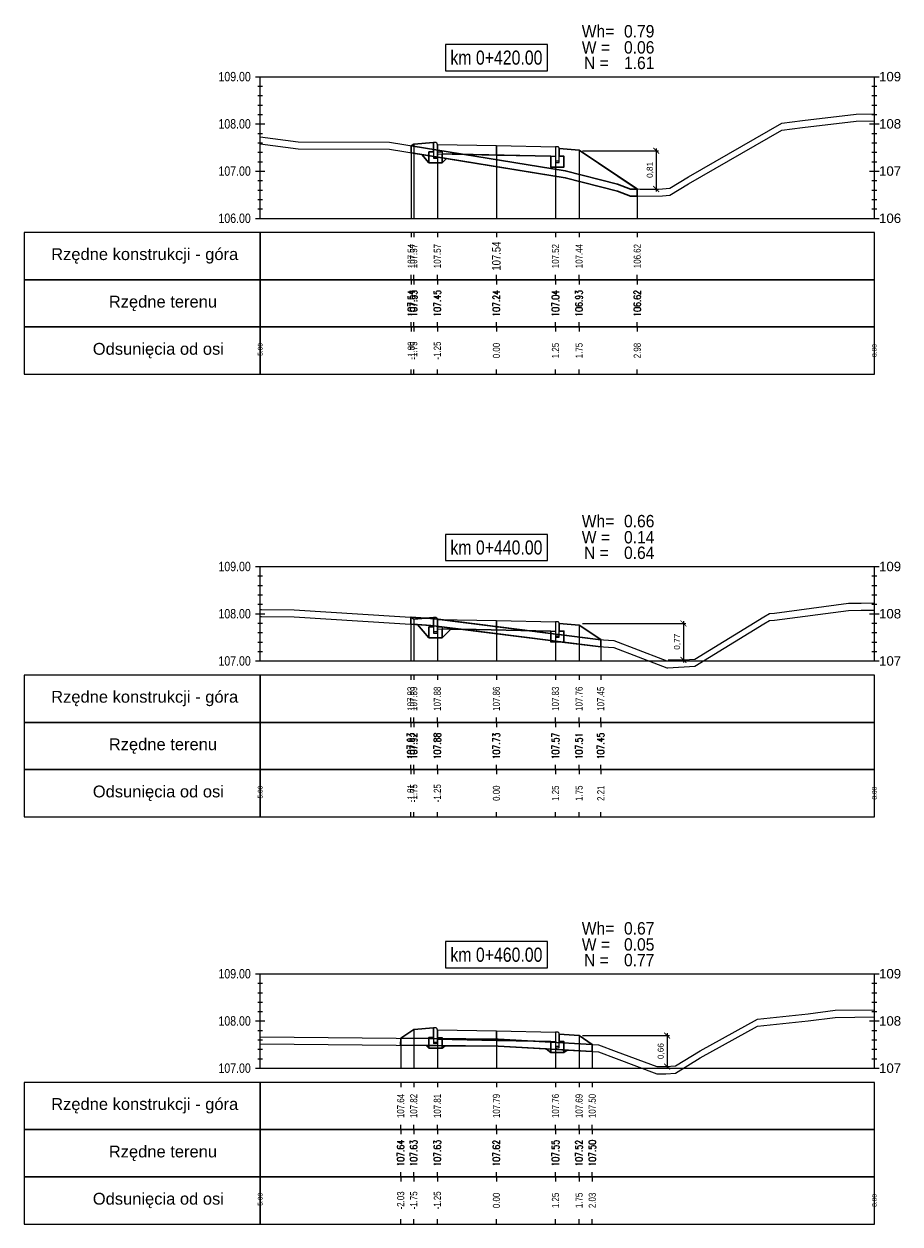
# Model space of a CAD drawing. Extents: x 7537626 to 7538805, y 5722894 to 5725486.
# Tile 27 of 105: x 7538116 to 7538135, y 5725457 to 5725482. Entities that reach past the tile are written whole.
import ezdxf

# ---------------------------------------------------------------- set-up
doc = ezdxf.new("R2010")
doc.units = 0
doc.header["$PDMODE"] = 35
doc.header["$PDSIZE"] = 0.3
for name, color, linetype in [('C-DROGI-PROFILE', 7, 'Continuous'), ('C-DROGI-PROFILE-ETYKIETY', 7, 'Continuous'), ('C-DROGI-PRZEKROJE-ETYKIETY', 7, 'Continuous'), ('C-POPRZECZKA-przekrój', 2, 'Continuous'), ('C-POPRZECZKA-widok', 1, 'Continuous')]:
    doc.layers.add(name, color=color, linetype=linetype)
for name, color, linetype, true_color in [('C-humus', 7, 'Continuous', 0x003df5), ('C-Teren', 7, 'Continuous', 0x008521), ('poprzeczki', 7, 'Continuous', 0x0000d6)]:
    doc.layers.add(name, color=color, linetype=linetype, true_color=true_color)
for name, color, linetype, lineweight, plot in [('D-1.pow. hum.', 7, 'Continuous', 30, False), ('D-2.wykop', 30, 'Continuous', 30, False), ('D-3.nasyp', 4, 'Continuous', 30, False)]:
    doc.layers.add(name, color=color, linetype=linetype, lineweight=lineweight, plot=plot)
doc.layers.add('D-roboty-ziemne-opis', color=2, linetype='Continuous', lineweight=30)
doc.styles.add('2mm08', font='arial.ttf', dxfattribs={"width": 0.8})
doc.styles.add('opis_50', font='arial.ttf', dxfattribs={"height": 0.125})
doc.styles.get("Standard").update_dxf_attribs({"font": 'arial.ttf'})
doc.dimstyles.new('OPIS_50', dxfattribs={"dimscale": 0.5, "dimtxt": 0.125, "dimasz": 0.25, "dimexe": 0.1, "dimexo": 0.15, "dimgap": 0.1, "dimtad": 1, "dimzin": 0, "dimtxsty": 'opis_50', "dimblk": 'ARCHTICK', "dimcen": 0.15, "dimdle": 0.1, "dimaunit": 2, "dimadec": 4, "dimazin": 0, "dimtfac": 1, "dimtmove": 0, "dimatfit": 3, "dimfxl": 1, "dimarcsym": 0})

# ---------------------------------------------------------------- blocks, each defined once
blk = doc.blocks.new('_ArchTick')
at = {"color": 0, "linetype": 'ByBlock', "const_width": 0.15}
blk.add_lwpolyline([(-0.5, -0.5), (0.5, 0.5)], dxfattribs=at)
blk = doc.blocks.new('*D54')
at = {"layer": 'Defpoints', "color": 0, "transparency": 16777216}
for p in [(7538128.014, 5725479.468), (7538129.23, 5725478.657), (7538129.646, 5725478.657)]:
    blk.add_point(p, dxfattribs=at)
at = {"layer": 'poprzeczki', "color": 0, "lineweight": -2, "transparency": 16777216}
for p, q in [((7538128.089, 5725479.468), (7538129.696, 5725479.468)), ((7538129.646, 5725479.518), (7538129.646, 5725478.607)), ((7538129.305, 5725478.657), (7538129.696, 5725478.657))]:
    blk.add_line(p, q, dxfattribs=at)
at = {"layer": 'poprzeczki', "color": 0, "lineweight": -2, "transparency": 16777216, "xscale": 0.125, "yscale": 0.125, "zscale": 0.125}
for p, rotation in [((7538129.646, 5725479.468), 90), ((7538129.646, 5725478.657), 270)]:
    blk.add_blockref('_ArchTick', p, dxfattribs=dict(at, rotation=rotation))
at = {"layer": 'poprzeczki', "color": 0, "transparency": 16777216, "insert": (7538129.521, 5725479.062), "char_height": 0.125, "attachment_point": 5, "rotation": 90, "style": 'opis_50'}
blk.add_mtext('0,81', dxfattribs=at)
blk = doc.blocks.new('*D55')
at = {"layer": 'Defpoints', "color": 0, "transparency": 16777216}
for p in [(7538128.014, 5725469.456), (7538129.825, 5725468.682), (7538130.222, 5725468.682)]:
    blk.add_point(p, dxfattribs=at)
at = {"layer": 'poprzeczki', "color": 0, "lineweight": -2, "transparency": 16777216}
for p, q in [((7538130.222, 5725469.506), (7538130.222, 5725468.632)), ((7538128.089, 5725469.456), (7538130.272, 5725469.456)), ((7538129.9, 5725468.682), (7538130.272, 5725468.682))]:
    blk.add_line(p, q, dxfattribs=at)
at = {"layer": 'poprzeczki', "color": 0, "lineweight": -2, "transparency": 16777216, "xscale": 0.125, "yscale": 0.125, "zscale": 0.125}
for p, rotation in [((7538130.222, 5725469.456), 90), ((7538130.222, 5725468.682), 270)]:
    blk.add_blockref('_ArchTick', p, dxfattribs=dict(at, rotation=rotation))
at = {"layer": 'poprzeczki', "color": 0, "transparency": 16777216, "insert": (7538130.096, 5725469.069), "char_height": 0.125, "attachment_point": 5, "rotation": 90, "style": 'opis_50'}
blk.add_mtext('0,77', dxfattribs=at)
blk = doc.blocks.new('*D56')
at = {"layer": 'Defpoints', "color": 0, "transparency": 16777216}
for p in [(7538128.014, 5725460.726), (7538129.657, 5725460.07), (7538129.877, 5725460.07)]:
    blk.add_point(p, dxfattribs=at)
at = {"layer": 'poprzeczki', "color": 0, "lineweight": -2, "transparency": 16777216}
for p, q in [((7538128.089, 5725460.726), (7538129.927, 5725460.726)), ((7538129.877, 5725460.776), (7538129.877, 5725460.02)), ((7538129.732, 5725460.07), (7538129.927, 5725460.07))]:
    blk.add_line(p, q, dxfattribs=at)
at = {"layer": 'poprzeczki', "color": 0, "lineweight": -2, "transparency": 16777216, "xscale": 0.125, "yscale": 0.125, "zscale": 0.125}
for p, rotation in [((7538129.877, 5725460.726), 90), ((7538129.877, 5725460.07), 270)]:
    blk.add_blockref('_ArchTick', p, dxfattribs=dict(at, rotation=rotation))
at = {"layer": 'poprzeczki', "color": 0, "transparency": 16777216, "insert": (7538129.752, 5725460.398), "char_height": 0.125, "attachment_point": 5, "rotation": 90, "style": 'opis_50'}
blk.add_mtext('0,66', dxfattribs=at)

msp = doc.modelspace()

# ---------------------------------------------------------------- linework, layer by layer
at = {"layer": 'C-DROGI-PROFILE', "color": 7, "linetype": 'Continuous', "lineweight": -3}
for p, q in [((7538124.461, 5725477.736), (7538124.461, 5725477.636)), ((7538124.514, 5725477.736), (7538124.514, 5725477.636)), ((7538125.014, 5725477.736), (7538125.014, 5725477.636)), ((7538126.264, 5725477.736), (7538126.264, 5725477.636)), ((7538127.514, 5725477.736), (7538127.514, 5725477.636)), ((7538128.014, 5725477.736), (7538128.014, 5725477.636)), ((7538129.246, 5725477.736), (7538129.246, 5725477.636)), ((7538124.461, 5725476.736), (7538124.461, 5725476.836)), ((7538124.461, 5725476.736), (7538124.461, 5725476.636)), ((7538124.514, 5725476.736), (7538124.514, 5725476.836)), ((7538124.514, 5725476.736), (7538124.514, 5725476.636)), ((7538125.014, 5725476.736), (7538125.014, 5725476.836)), ((7538125.014, 5725476.736), (7538125.014, 5725476.636)), ((7538126.264, 5725476.736), (7538126.264, 5725476.836)), ((7538126.264, 5725476.736), (7538126.264, 5725476.636)), ((7538127.514, 5725476.736), (7538127.514, 5725476.836)), ((7538127.514, 5725476.736), (7538127.514, 5725476.636)), ((7538128.014, 5725476.736), (7538128.014, 5725476.836)), ((7538128.014, 5725476.736), (7538128.014, 5725476.636)), ((7538129.246, 5725476.736), (7538129.246, 5725476.836)), ((7538129.246, 5725476.736), (7538129.246, 5725476.636)), ((7538124.461, 5725475.736), (7538124.461, 5725475.836)), ((7538124.514, 5725475.736), (7538124.514, 5725475.836)), ((7538125.014, 5725475.736), (7538125.014, 5725475.836)), ((7538126.264, 5725475.736), (7538126.264, 5725475.836)), ((7538127.514, 5725475.736), (7538127.514, 5725475.836)), ((7538128.014, 5725475.736), (7538128.014, 5725475.836)), ((7538129.246, 5725475.736), (7538129.246, 5725475.836)), ((7538124.461, 5725475.736), (7538124.461, 5725475.636)), ((7538124.514, 5725475.736), (7538124.514, 5725475.636)), ((7538125.014, 5725475.736), (7538125.014, 5725475.636)), ((7538126.264, 5725475.736), (7538126.264, 5725475.636)), ((7538127.514, 5725475.736), (7538127.514, 5725475.636)), ((7538128.014, 5725475.736), (7538128.014, 5725475.636)), ((7538129.246, 5725475.736), (7538129.246, 5725475.636)), ((7538124.461, 5725474.736), (7538124.461, 5725474.836)), ((7538124.514, 5725474.736), (7538124.514, 5725474.836)), ((7538125.014, 5725474.736), (7538125.014, 5725474.836)), ((7538126.264, 5725474.736), (7538126.264, 5725474.836)), ((7538127.514, 5725474.736), (7538127.514, 5725474.836)), ((7538128.014, 5725474.736), (7538128.014, 5725474.836)), ((7538129.246, 5725474.736), (7538129.246, 5725474.836)), ((7538124.453, 5725468.361), (7538124.453, 5725468.261)), ((7538124.514, 5725468.361), (7538124.514, 5725468.261)), ((7538125.014, 5725468.361), (7538125.014, 5725468.261)), ((7538126.264, 5725468.361), (7538126.264, 5725468.261)), ((7538127.514, 5725468.361), (7538127.514, 5725468.261)), ((7538128.014, 5725468.361), (7538128.014, 5725468.261)), ((7538128.472, 5725468.361), (7538128.472, 5725468.261)), ((7538124.453, 5725467.361), (7538124.453, 5725467.461)), ((7538124.514, 5725467.361), (7538124.514, 5725467.461)), ((7538125.014, 5725467.361), (7538125.014, 5725467.461)), ((7538126.264, 5725467.361), (7538126.264, 5725467.461)), ((7538127.514, 5725467.361), (7538127.514, 5725467.461)), ((7538128.014, 5725467.361), (7538128.014, 5725467.461)), ((7538128.472, 5725467.361), (7538128.472, 5725467.461)), ((7538124.453, 5725467.361), (7538124.453, 5725467.261)), ((7538124.514, 5725467.361), (7538124.514, 5725467.261)), ((7538125.014, 5725467.361), (7538125.014, 5725467.261)), ((7538126.264, 5725467.361), (7538126.264, 5725467.261)), ((7538127.514, 5725467.361), (7538127.514, 5725467.261)), ((7538128.014, 5725467.361), (7538128.014, 5725467.261)), ((7538128.472, 5725467.361), (7538128.472, 5725467.261)), ((7538124.453, 5725466.361), (7538124.453, 5725466.461)), ((7538124.514, 5725466.361), (7538124.514, 5725466.461)), ((7538125.014, 5725466.361), (7538125.014, 5725466.461)), ((7538126.264, 5725466.361), (7538126.264, 5725466.461)), ((7538127.514, 5725466.361), (7538127.514, 5725466.461)), ((7538128.014, 5725466.361), (7538128.014, 5725466.461)), ((7538128.472, 5725466.361), (7538128.472, 5725466.461)), ((7538124.453, 5725466.361), (7538124.453, 5725466.261)), ((7538124.514, 5725466.361), (7538124.514, 5725466.261)), ((7538125.014, 5725466.361), (7538125.014, 5725466.261)), ((7538126.264, 5725466.361), (7538126.264, 5725466.261)), ((7538127.514, 5725466.361), (7538127.514, 5725466.261)), ((7538128.014, 5725466.361), (7538128.014, 5725466.261)), ((7538128.472, 5725466.361), (7538128.472, 5725466.261)), ((7538124.453, 5725465.361), (7538124.453, 5725465.461)), ((7538124.514, 5725465.361), (7538124.514, 5725465.461)), ((7538125.014, 5725465.361), (7538125.014, 5725465.461)), ((7538126.264, 5725465.361), (7538126.264, 5725465.461)), ((7538127.514, 5725465.361), (7538127.514, 5725465.461)), ((7538128.014, 5725465.361), (7538128.014, 5725465.461)), ((7538128.472, 5725465.361), (7538128.472, 5725465.461)), ((7538124.238, 5725459.736), (7538124.238, 5725459.636)), ((7538124.514, 5725459.736), (7538124.514, 5725459.636)), ((7538125.014, 5725459.736), (7538125.014, 5725459.636)), ((7538126.264, 5725459.736), (7538126.264, 5725459.636)), ((7538127.514, 5725459.736), (7538127.514, 5725459.636)), ((7538128.014, 5725459.736), (7538128.014, 5725459.636)), ((7538128.293, 5725459.736), (7538128.293, 5725459.636)), ((7538124.238, 5725458.736), (7538124.238, 5725458.836)), ((7538124.514, 5725458.736), (7538124.514, 5725458.836)), ((7538125.014, 5725458.736), (7538125.014, 5725458.836)), ((7538126.264, 5725458.736), (7538126.264, 5725458.836)), ((7538127.514, 5725458.736), (7538127.514, 5725458.836)), ((7538128.014, 5725458.736), (7538128.014, 5725458.836)), ((7538128.293, 5725458.736), (7538128.293, 5725458.836)), ((7538124.238, 5725458.736), (7538124.238, 5725458.636)), ((7538124.514, 5725458.736), (7538124.514, 5725458.636)), ((7538125.014, 5725458.736), (7538125.014, 5725458.636)), ((7538126.264, 5725458.736), (7538126.264, 5725458.636)), ((7538127.514, 5725458.736), (7538127.514, 5725458.636)), ((7538128.014, 5725458.736), (7538128.014, 5725458.636)), ((7538128.293, 5725458.736), (7538128.293, 5725458.636)), ((7538124.238, 5725457.736), (7538124.238, 5725457.836)), ((7538124.514, 5725457.736), (7538124.514, 5725457.836)), ((7538125.014, 5725457.736), (7538125.014, 5725457.836)), ((7538126.264, 5725457.736), (7538126.264, 5725457.836)), ((7538127.514, 5725457.736), (7538127.514, 5725457.836)), ((7538128.014, 5725457.736), (7538128.014, 5725457.836)), ((7538128.293, 5725457.736), (7538128.293, 5725457.836)), ((7538124.238, 5725457.736), (7538124.238, 5725457.636)), ((7538124.514, 5725457.736), (7538124.514, 5725457.636)), ((7538125.014, 5725457.736), (7538125.014, 5725457.636)), ((7538126.264, 5725457.736), (7538126.264, 5725457.636)), ((7538127.514, 5725457.736), (7538127.514, 5725457.636)), ((7538128.014, 5725457.736), (7538128.014, 5725457.636)), ((7538128.293, 5725457.736), (7538128.293, 5725457.636)), ((7538124.238, 5725456.736), (7538124.238, 5725456.836)), ((7538124.514, 5725456.736), (7538124.514, 5725456.836)), ((7538125.014, 5725456.736), (7538125.014, 5725456.836)), ((7538126.264, 5725456.736), (7538126.264, 5725456.836)), ((7538127.514, 5725456.736), (7538127.514, 5725456.836)), ((7538128.014, 5725456.736), (7538128.014, 5725456.836)), ((7538128.293, 5725456.736), (7538128.293, 5725456.836))]:
    msp.add_line(p, q, dxfattribs=at)
at = {"layer": 'C-DROGI-PROFILE', "color": 1, "linetype": 'Continuous', "lineweight": -3}
for points in [[(7538121.264, 5725476.736), (7538121.264, 5725477.736), (7538116.264, 5725477.736), (7538116.264, 5725476.736)], [(7538121.264, 5725476.736), (7538134.264, 5725476.736), (7538134.264, 5725477.736), (7538121.264, 5725477.736)], [(7538121.264, 5725475.736), (7538121.264, 5725476.736), (7538116.264, 5725476.736), (7538116.264, 5725475.736)], [(7538121.264, 5725475.736), (7538134.264, 5725475.736), (7538134.264, 5725476.736), (7538121.264, 5725476.736)], [(7538121.264, 5725474.736), (7538121.264, 5725475.736), (7538116.264, 5725475.736), (7538116.264, 5725474.736)], [(7538121.264, 5725474.736), (7538134.264, 5725474.736), (7538134.264, 5725475.736), (7538121.264, 5725475.736)], [(7538121.264, 5725467.361), (7538121.264, 5725468.361), (7538116.264, 5725468.361), (7538116.264, 5725467.361)], [(7538121.264, 5725467.361), (7538134.264, 5725467.361), (7538134.264, 5725468.361), (7538121.264, 5725468.361)], [(7538121.264, 5725466.361), (7538121.264, 5725467.361), (7538116.264, 5725467.361), (7538116.264, 5725466.361)], [(7538121.264, 5725466.361), (7538134.264, 5725466.361), (7538134.264, 5725467.361), (7538121.264, 5725467.361)], [(7538121.264, 5725465.361), (7538121.264, 5725466.361), (7538116.264, 5725466.361), (7538116.264, 5725465.361)], [(7538121.264, 5725465.361), (7538134.264, 5725465.361), (7538134.264, 5725466.361), (7538121.264, 5725466.361)], [(7538121.264, 5725458.736), (7538121.264, 5725459.736), (7538116.264, 5725459.736), (7538116.264, 5725458.736)], [(7538121.264, 5725458.736), (7538134.264, 5725458.736), (7538134.264, 5725459.736), (7538121.264, 5725459.736)], [(7538121.264, 5725457.736), (7538121.264, 5725458.736), (7538116.264, 5725458.736), (7538116.264, 5725457.736)], [(7538121.264, 5725457.736), (7538134.264, 5725457.736), (7538134.264, 5725458.736), (7538121.264, 5725458.736)], [(7538121.264, 5725456.736), (7538121.264, 5725457.736), (7538116.264, 5725457.736), (7538116.264, 5725456.736)], [(7538121.264, 5725456.736), (7538134.264, 5725456.736), (7538134.264, 5725457.736), (7538121.264, 5725457.736)]]:
    msp.add_3dface(points, dxfattribs=at)
at = {"layer": 'C-DROGI-PRZEKROJE-ETYKIETY', "color": 1, "linetype": 'Continuous', "lineweight": -3}
for p, q in [((7538124.461, 5725479.573), (7538124.461, 5725478.036)), ((7538124.514, 5725479.608), (7538124.514, 5725478.036)), ((7538125.014, 5725479.602), (7538125.014, 5725478.036)), ((7538126.264, 5725479.577), (7538126.264, 5725478.036)), ((7538127.514, 5725479.552), (7538127.514, 5725478.036)), ((7538128.014, 5725479.478), (7538128.014, 5725478.036)), ((7538129.246, 5725478.657), (7538129.246, 5725478.036)), ((7538124.453, 5725469.59), (7538124.453, 5725468.661)), ((7538124.514, 5725469.549), (7538124.514, 5725468.661)), ((7538125.014, 5725469.543), (7538125.014, 5725468.661)), ((7538126.264, 5725469.518), (7538126.264, 5725468.661)), ((7538127.514, 5725469.493), (7538127.514, 5725468.661)), ((7538128.014, 5725469.419), (7538128.014, 5725468.661)), ((7538128.472, 5725469.114), (7538128.472, 5725468.661)), ((7538124.514, 5725460.856), (7538124.514, 5725460.036)), ((7538125.014, 5725460.85), (7538125.014, 5725460.036)), ((7538124.238, 5725460.672), (7538124.238, 5725460.036)), ((7538126.264, 5725460.825), (7538126.264, 5725460.036)), ((7538127.514, 5725460.8), (7538127.514, 5725460.036)), ((7538128.014, 5725460.726), (7538128.014, 5725460.036)), ((7538128.293, 5725460.541), (7538128.293, 5725460.036))]:
    msp.add_line(p, q, dxfattribs=at)
at = {"layer": 'C-humus'}
for p, q in [((7538130.329, 5725478.767), (7538132.304, 5725479.901)), ((7538132.304, 5725479.901), (7538132.742, 5725479.959)), ((7538132.742, 5725479.959), (7538133.876, 5725480.092)), ((7538133.876, 5725480.092), (7538134.264, 5725480.1)), ((7538121.264, 5725479.612), (7538122.07, 5725479.505)), ((7538122.07, 5725479.505), (7538123.998, 5725479.499)), ((7538123.998, 5725479.499), (7538127.72, 5725478.894)), ((7538127.72, 5725478.894), (7538128.825, 5725478.613)), ((7538129.933, 5725478.524), (7538130.329, 5725478.767)), ((7538128.825, 5725478.613), (7538129.105, 5725478.505)), ((7538129.105, 5725478.505), (7538129.777, 5725478.514)), ((7538129.777, 5725478.514), (7538129.933, 5725478.524)), ((7538132.149, 5725469.527), (7538133.72, 5725469.732)), ((7538133.72, 5725469.732), (7538133.987, 5725469.735)), ((7538133.987, 5725469.735), (7538134.264, 5725469.74)), ((7538121.264, 5725469.603), (7538121.288, 5725469.604)), ((7538121.288, 5725469.604), (7538121.981, 5725469.596)), ((7538121.981, 5725469.596), (7538124.887, 5725469.412)), ((7538131.921, 5725469.449), (7538132.042, 5725469.515)), ((7538132.042, 5725469.515), (7538132.149, 5725469.527)), ((7538124.887, 5725469.412), (7538128.416, 5725468.967)), ((7538130.462, 5725468.552), (7538131.921, 5725469.449)), ((7538128.416, 5725468.967), (7538128.746, 5725468.948)), ((7538128.746, 5725468.948), (7538129.779, 5725468.549)), ((7538129.779, 5725468.549), (7538129.87, 5725468.515)), ((7538129.87, 5725468.515), (7538129.89, 5725468.515)), ((7538129.89, 5725468.515), (7538130.462, 5725468.552)), ((7538132.866, 5725461.039), (7538133.433, 5725461.113)), ((7538133.433, 5725461.113), (7538134.264, 5725461.121)), ((7538130.58, 5725460.257), (7538131.791, 5725460.926)), ((7538131.791, 5725460.926), (7538132.866, 5725461.039)), ((7538121.264, 5725460.552), (7538126.302, 5725460.502)), ((7538126.302, 5725460.502), (7538128.428, 5725460.383)), ((7538128.428, 5725460.383), (7538128.798, 5725460.24)), ((7538128.798, 5725460.24), (7538129.657, 5725459.92)), ((7538130.053, 5725459.933), (7538130.58, 5725460.257)), ((7538129.657, 5725459.92), (7538129.847, 5725459.92)), ((7538129.847, 5725459.92), (7538130.053, 5725459.933))]:
    msp.add_line(p, q, dxfattribs=at)
at = {"layer": 'C-POPRZECZKA-przekrój', "color": 2, "linetype": 'Continuous', "lineweight": -3}
for p, q in [((7538124.514, 5725479.608), (7538124.934, 5725479.642)), ((7538124.974, 5725479.642), (7538124.934, 5725479.642)), ((7538124.934, 5725479.642), (7538124.934, 5725479.312)), ((7538124.98, 5725479.642), (7538124.974, 5725479.642)), ((7538124.988, 5725479.639), (7538124.98, 5725479.642)), ((7538124.996, 5725479.635), (7538124.988, 5725479.639)), ((7538124.461, 5725479.573), (7538124.514, 5725479.608)), ((7538124.834, 5725479.212), (7538124.834, 5725479.442)), ((7538124.834, 5725479.442), (7538124.934, 5725479.442)), ((7538124.934, 5725479.442), (7538124.934, 5725479.342)), ((7538125.002, 5725479.63), (7538124.996, 5725479.635)), ((7538125.007, 5725479.625), (7538125.002, 5725479.63)), ((7538125.011, 5725479.618), (7538125.007, 5725479.625)), ((7538125.013, 5725479.609), (7538125.011, 5725479.618)), ((7538125.014, 5725479.602), (7538125.013, 5725479.609)), ((7538125.014, 5725479.602), (7538126.264, 5725479.577)), ((7538125.014, 5725479.602), (7538125.015, 5725479.402)), ((7538125.014, 5725479.312), (7538125.014, 5725479.602)), ((7538125.014, 5725479.602), (7538125.014, 5725479.442)), ((7538125.014, 5725479.442), (7538125.114, 5725479.442)), ((7538125.015, 5725479.402), (7538126.264, 5725479.377)), ((7538125.114, 5725479.442), (7538125.114, 5725479.212)), ((7538126.264, 5725479.377), (7538126.264, 5725479.577)), ((7538126.264, 5725479.577), (7538127.514, 5725479.552)), ((7538127.514, 5725479.552), (7538127.513, 5725479.352)), ((7538127.554, 5725479.552), (7538127.514, 5725479.552)), ((7538127.514, 5725479.552), (7538127.514, 5725479.222)), ((7538127.56, 5725479.552), (7538127.554, 5725479.552)), ((7538127.568, 5725479.549), (7538127.56, 5725479.552)), ((7538127.576, 5725479.545), (7538127.568, 5725479.549)), ((7538127.582, 5725479.54), (7538127.576, 5725479.545)), ((7538127.587, 5725479.535), (7538127.582, 5725479.54)), ((7538127.591, 5725479.528), (7538127.587, 5725479.535)), ((7538127.593, 5725479.519), (7538127.591, 5725479.528)), ((7538127.594, 5725479.512), (7538127.593, 5725479.519)), ((7538127.594, 5725479.222), (7538127.594, 5725479.512)), ((7538127.594, 5725479.512), (7538127.594, 5725479.352)), ((7538127.594, 5725479.512), (7538128.014, 5725479.478)), ((7538128.014, 5725479.478), (7538129.246, 5725478.657)), ((7538125.114, 5725479.212), (7538124.834, 5725479.212)), ((7538124.934, 5725479.342), (7538125.014, 5725479.342)), ((7538124.934, 5725479.312), (7538125.014, 5725479.312)), ((7538126.264, 5725479.377), (7538127.513, 5725479.352)), ((7538127.414, 5725479.122), (7538127.414, 5725479.352)), ((7538127.414, 5725479.352), (7538127.514, 5725479.352)), ((7538127.514, 5725479.352), (7538127.514, 5725479.252)), ((7538127.514, 5725479.252), (7538127.594, 5725479.252)), ((7538127.514, 5725479.222), (7538127.594, 5725479.222)), ((7538127.594, 5725479.352), (7538127.694, 5725479.352)), ((7538127.694, 5725479.352), (7538127.694, 5725479.122)), ((7538127.694, 5725479.122), (7538127.414, 5725479.122)), ((7538124.453, 5725469.59), (7538124.514, 5725469.549)), ((7538124.514, 5725469.549), (7538124.934, 5725469.583)), ((7538124.974, 5725469.583), (7538124.934, 5725469.583)), ((7538124.934, 5725469.583), (7538124.934, 5725469.253)), ((7538124.98, 5725469.582), (7538124.974, 5725469.583)), ((7538124.988, 5725469.58), (7538124.98, 5725469.582)), ((7538124.996, 5725469.576), (7538124.988, 5725469.58)), ((7538125.002, 5725469.571), (7538124.996, 5725469.576)), ((7538125.007, 5725469.566), (7538125.002, 5725469.571)), ((7538125.011, 5725469.558), (7538125.007, 5725469.566)), ((7538125.013, 5725469.55), (7538125.011, 5725469.558)), ((7538125.014, 5725469.543), (7538125.013, 5725469.55)), ((7538125.014, 5725469.543), (7538126.264, 5725469.518)), ((7538125.014, 5725469.543), (7538125.015, 5725469.343)), ((7538125.014, 5725469.253), (7538125.014, 5725469.543)), ((7538125.014, 5725469.543), (7538125.014, 5725469.383)), ((7538126.264, 5725469.318), (7538126.264, 5725469.518)), ((7538126.264, 5725469.518), (7538127.514, 5725469.493)), ((7538127.514, 5725469.493), (7538127.513, 5725469.293)), ((7538127.554, 5725469.493), (7538127.514, 5725469.493)), ((7538127.514, 5725469.493), (7538127.514, 5725469.163)), ((7538127.56, 5725469.492), (7538127.554, 5725469.493)), ((7538127.568, 5725469.49), (7538127.56, 5725469.492)), ((7538127.576, 5725469.486), (7538127.568, 5725469.49)), ((7538127.582, 5725469.481), (7538127.576, 5725469.486)), ((7538127.587, 5725469.476), (7538127.582, 5725469.481)), ((7538127.591, 5725469.468), (7538127.587, 5725469.476)), ((7538124.834, 5725469.153), (7538124.834, 5725469.383)), ((7538124.834, 5725469.383), (7538124.934, 5725469.383)), ((7538124.934, 5725469.383), (7538124.934, 5725469.283)), ((7538124.934, 5725469.283), (7538125.014, 5725469.283)), ((7538124.934, 5725469.253), (7538125.014, 5725469.253)), ((7538125.014, 5725469.383), (7538125.114, 5725469.383)), ((7538125.015, 5725469.343), (7538126.264, 5725469.318)), ((7538125.114, 5725469.383), (7538125.114, 5725469.153)), ((7538126.264, 5725469.318), (7538127.513, 5725469.293)), ((7538127.414, 5725469.063), (7538127.414, 5725469.293)), ((7538127.414, 5725469.293), (7538127.514, 5725469.293)), ((7538127.514, 5725469.293), (7538127.514, 5725469.193)), ((7538127.593, 5725469.46), (7538127.591, 5725469.468)), ((7538127.594, 5725469.453), (7538127.593, 5725469.46)), ((7538127.594, 5725469.163), (7538127.594, 5725469.453)), ((7538127.594, 5725469.453), (7538127.594, 5725469.293)), ((7538127.594, 5725469.453), (7538128.014, 5725469.419)), ((7538127.594, 5725469.293), (7538127.694, 5725469.293)), ((7538127.694, 5725469.293), (7538127.694, 5725469.063)), ((7538128.014, 5725469.419), (7538128.472, 5725469.114)), ((7538125.114, 5725469.153), (7538124.834, 5725469.153)), ((7538127.694, 5725469.063), (7538127.414, 5725469.063)), ((7538127.514, 5725469.193), (7538127.594, 5725469.193)), ((7538127.514, 5725469.163), (7538127.594, 5725469.163)), ((7538124.238, 5725460.672), (7538124.514, 5725460.856)), ((7538124.514, 5725460.856), (7538124.934, 5725460.89)), ((7538124.974, 5725460.89), (7538124.934, 5725460.89)), ((7538124.934, 5725460.89), (7538124.934, 5725460.56)), ((7538124.98, 5725460.89), (7538124.974, 5725460.89)), ((7538124.988, 5725460.888), (7538124.98, 5725460.89)), ((7538124.996, 5725460.883), (7538124.988, 5725460.888)), ((7538125.002, 5725460.878), (7538124.996, 5725460.883)), ((7538125.007, 5725460.873), (7538125.002, 5725460.878)), ((7538125.011, 5725460.866), (7538125.007, 5725460.873)), ((7538125.013, 5725460.857), (7538125.011, 5725460.866)), ((7538125.014, 5725460.85), (7538125.013, 5725460.857)), ((7538125.014, 5725460.85), (7538126.264, 5725460.825)), ((7538125.014, 5725460.85), (7538125.015, 5725460.65)), ((7538125.014, 5725460.56), (7538125.014, 5725460.85)), ((7538125.014, 5725460.85), (7538125.014, 5725460.69)), ((7538124.834, 5725460.46), (7538124.834, 5725460.69)), ((7538124.834, 5725460.69), (7538124.934, 5725460.69)), ((7538124.934, 5725460.69), (7538124.934, 5725460.59)), ((7538124.934, 5725460.59), (7538125.014, 5725460.59)), ((7538125.014, 5725460.69), (7538125.114, 5725460.69)), ((7538125.015, 5725460.65), (7538126.264, 5725460.625)), ((7538125.114, 5725460.69), (7538125.114, 5725460.46)), ((7538126.264, 5725460.625), (7538126.264, 5725460.825)), ((7538126.264, 5725460.825), (7538127.514, 5725460.8)), ((7538126.264, 5725460.625), (7538127.513, 5725460.6)), ((7538127.414, 5725460.37), (7538127.414, 5725460.6)), ((7538127.414, 5725460.6), (7538127.514, 5725460.6)), ((7538127.514, 5725460.8), (7538127.513, 5725460.6)), ((7538127.554, 5725460.8), (7538127.514, 5725460.8)), ((7538127.514, 5725460.8), (7538127.514, 5725460.47)), ((7538127.514, 5725460.6), (7538127.514, 5725460.5)), ((7538127.56, 5725460.8), (7538127.554, 5725460.8)), ((7538127.568, 5725460.798), (7538127.56, 5725460.8)), ((7538127.576, 5725460.793), (7538127.568, 5725460.798)), ((7538127.582, 5725460.788), (7538127.576, 5725460.793)), ((7538127.587, 5725460.783), (7538127.582, 5725460.788)), ((7538127.591, 5725460.776), (7538127.587, 5725460.783)), ((7538127.593, 5725460.767), (7538127.591, 5725460.776)), ((7538127.594, 5725460.76), (7538127.593, 5725460.767)), ((7538127.594, 5725460.47), (7538127.594, 5725460.76)), ((7538127.594, 5725460.76), (7538127.594, 5725460.6)), ((7538127.594, 5725460.76), (7538128.014, 5725460.726)), ((7538127.594, 5725460.6), (7538127.694, 5725460.6)), ((7538127.694, 5725460.6), (7538127.694, 5725460.37)), ((7538128.014, 5725460.726), (7538128.293, 5725460.541)), ((7538125.114, 5725460.46), (7538124.834, 5725460.46)), ((7538124.934, 5725460.56), (7538125.014, 5725460.56)), ((7538127.694, 5725460.37), (7538127.414, 5725460.37)), ((7538127.514, 5725460.5), (7538127.594, 5725460.5)), ((7538127.514, 5725460.47), (7538127.594, 5725460.47))]:
    msp.add_line(p, q, dxfattribs=at)
at = {"layer": 'C-POPRZECZKA-widok', "color": 1, "linetype": 'Continuous', "lineweight": -3}
for p, q in [((7538121.164, 5725481.036), (7538134.364, 5725481.036)), ((7538121.264, 5725478.036), (7538121.264, 5725481.036)), ((7538134.264, 5725478.036), (7538134.264, 5725481.036)), ((7538121.214, 5725480.836), (7538121.314, 5725480.836)), ((7538134.214, 5725480.836), (7538134.314, 5725480.836)), ((7538121.214, 5725480.636), (7538121.314, 5725480.636)), ((7538121.214, 5725480.436), (7538121.314, 5725480.436)), ((7538134.214, 5725480.636), (7538134.314, 5725480.636)), ((7538134.214, 5725480.436), (7538134.314, 5725480.436)), ((7538121.214, 5725480.236), (7538121.314, 5725480.236)), ((7538134.214, 5725480.236), (7538134.314, 5725480.236)), ((7538121.164, 5725480.036), (7538121.364, 5725480.036)), ((7538121.214, 5725480.036), (7538121.314, 5725480.036)), ((7538134.164, 5725480.036), (7538134.364, 5725480.036)), ((7538134.214, 5725480.036), (7538134.314, 5725480.036)), ((7538121.214, 5725479.836), (7538121.314, 5725479.836)), ((7538121.214, 5725479.636), (7538121.314, 5725479.636)), ((7538134.214, 5725479.836), (7538134.314, 5725479.836)), ((7538134.214, 5725479.636), (7538134.314, 5725479.636)), ((7538121.214, 5725479.436), (7538121.314, 5725479.436)), ((7538134.214, 5725479.436), (7538134.314, 5725479.436)), ((7538121.214, 5725479.236), (7538121.314, 5725479.236)), ((7538134.214, 5725479.236), (7538134.314, 5725479.236)), ((7538121.164, 5725479.036), (7538121.364, 5725479.036)), ((7538121.214, 5725479.036), (7538121.314, 5725479.036)), ((7538134.164, 5725479.036), (7538134.364, 5725479.036)), ((7538134.214, 5725479.036), (7538134.314, 5725479.036)), ((7538121.214, 5725478.836), (7538121.314, 5725478.836)), ((7538121.214, 5725478.636), (7538121.314, 5725478.636)), ((7538134.214, 5725478.836), (7538134.314, 5725478.836)), ((7538134.214, 5725478.636), (7538134.314, 5725478.636)), ((7538121.214, 5725478.436), (7538121.314, 5725478.436)), ((7538134.214, 5725478.436), (7538134.314, 5725478.436)), ((7538121.214, 5725478.236), (7538121.314, 5725478.236)), ((7538134.214, 5725478.236), (7538134.314, 5725478.236)), ((7538121.164, 5725478.036), (7538134.364, 5725478.036)), ((7538121.164, 5725470.661), (7538134.364, 5725470.661)), ((7538121.264, 5725468.661), (7538121.264, 5725470.661)), ((7538134.264, 5725468.661), (7538134.264, 5725470.661)), ((7538121.214, 5725470.461), (7538121.314, 5725470.461)), ((7538121.214, 5725470.261), (7538121.314, 5725470.261)), ((7538134.214, 5725470.461), (7538134.314, 5725470.461)), ((7538134.214, 5725470.261), (7538134.314, 5725470.261)), ((7538121.214, 5725470.061), (7538121.314, 5725470.061)), ((7538134.214, 5725470.061), (7538134.314, 5725470.061)), ((7538121.214, 5725469.861), (7538121.314, 5725469.861)), ((7538134.214, 5725469.861), (7538134.314, 5725469.861)), ((7538121.164, 5725469.661), (7538121.364, 5725469.661)), ((7538121.214, 5725469.661), (7538121.314, 5725469.661)), ((7538134.164, 5725469.661), (7538134.364, 5725469.661)), ((7538134.214, 5725469.661), (7538134.314, 5725469.661)), ((7538121.214, 5725469.461), (7538121.314, 5725469.461)), ((7538121.214, 5725469.261), (7538121.314, 5725469.261)), ((7538134.214, 5725469.461), (7538134.314, 5725469.461)), ((7538134.214, 5725469.261), (7538134.314, 5725469.261)), ((7538121.214, 5725469.061), (7538121.314, 5725469.061)), ((7538134.214, 5725469.061), (7538134.314, 5725469.061)), ((7538121.214, 5725468.861), (7538121.314, 5725468.861)), ((7538134.214, 5725468.861), (7538134.314, 5725468.861)), ((7538121.164, 5725468.661), (7538134.364, 5725468.661)), ((7538121.164, 5725462.036), (7538134.364, 5725462.036)), ((7538121.264, 5725460.036), (7538121.264, 5725462.036)), ((7538134.264, 5725460.036), (7538134.264, 5725462.036)), ((7538121.214, 5725461.836), (7538121.314, 5725461.836)), ((7538121.214, 5725461.636), (7538121.314, 5725461.636)), ((7538134.214, 5725461.836), (7538134.314, 5725461.836)), ((7538134.214, 5725461.636), (7538134.314, 5725461.636)), ((7538121.214, 5725461.436), (7538121.314, 5725461.436)), ((7538134.214, 5725461.436), (7538134.314, 5725461.436)), ((7538121.214, 5725461.236), (7538121.314, 5725461.236)), ((7538134.214, 5725461.236), (7538134.314, 5725461.236)), ((7538121.164, 5725461.036), (7538121.364, 5725461.036)), ((7538121.214, 5725461.036), (7538121.314, 5725461.036)), ((7538121.214, 5725460.836), (7538121.314, 5725460.836)), ((7538134.164, 5725461.036), (7538134.364, 5725461.036)), ((7538134.214, 5725461.036), (7538134.314, 5725461.036)), ((7538134.214, 5725460.836), (7538134.314, 5725460.836)), ((7538121.214, 5725460.636), (7538121.314, 5725460.636)), ((7538134.214, 5725460.636), (7538134.314, 5725460.636)), ((7538121.214, 5725460.436), (7538121.314, 5725460.436)), ((7538134.214, 5725460.436), (7538134.314, 5725460.436)), ((7538121.214, 5725460.236), (7538121.314, 5725460.236)), ((7538134.214, 5725460.236), (7538134.314, 5725460.236)), ((7538121.164, 5725460.036), (7538134.364, 5725460.036))]:
    msp.add_line(p, q, dxfattribs=at)
at = {"layer": 'C-POPRZECZKA-widok', "color": 3, "linetype": 'Continuous', "lineweight": -3}
for points in [[(7538125.184, 5725481.161), (7538127.344, 5725481.161), (7538127.344, 5725481.718), (7538125.184, 5725481.718)], [(7538125.184, 5725470.786), (7538127.344, 5725470.786), (7538127.344, 5725471.343), (7538125.184, 5725471.343)], [(7538125.184, 5725462.161), (7538127.344, 5725462.161), (7538127.344, 5725462.718), (7538125.184, 5725462.718)]]:
    msp.add_3dface(points, dxfattribs=at)
at = {"layer": 'C-Teren'}
for p, q in [((7538132.742, 5725480.109), (7538133.876, 5725480.242)), ((7538133.876, 5725480.242), (7538134.264, 5725480.25)), ((7538130.329, 5725478.917), (7538132.304, 5725480.051)), ((7538132.304, 5725480.051), (7538132.742, 5725480.109)), ((7538121.264, 5725479.762), (7538122.07, 5725479.655)), ((7538122.07, 5725479.655), (7538123.998, 5725479.649)), ((7538123.998, 5725479.649), (7538127.72, 5725479.044)), ((7538127.72, 5725479.044), (7538128.825, 5725478.763)), ((7538129.933, 5725478.674), (7538130.329, 5725478.917)), ((7538128.825, 5725478.763), (7538129.105, 5725478.655)), ((7538129.105, 5725478.655), (7538129.777, 5725478.664)), ((7538129.777, 5725478.664), (7538129.933, 5725478.674)), ((7538121.264, 5725469.753), (7538121.288, 5725469.754)), ((7538121.288, 5725469.754), (7538121.981, 5725469.746)), ((7538121.981, 5725469.746), (7538124.887, 5725469.562)), ((7538132.149, 5725469.677), (7538133.72, 5725469.882)), ((7538133.72, 5725469.882), (7538133.987, 5725469.885)), ((7538133.987, 5725469.885), (7538134.264, 5725469.89)), ((7538124.887, 5725469.562), (7538128.416, 5725469.117)), ((7538130.462, 5725468.702), (7538131.921, 5725469.599)), ((7538131.921, 5725469.599), (7538132.042, 5725469.665)), ((7538132.042, 5725469.665), (7538132.149, 5725469.677)), ((7538128.416, 5725469.117), (7538128.746, 5725469.098)), ((7538128.746, 5725469.098), (7538129.779, 5725468.699)), ((7538129.779, 5725468.699), (7538129.87, 5725468.665)), ((7538129.87, 5725468.665), (7538129.89, 5725468.665)), ((7538129.89, 5725468.665), (7538130.462, 5725468.702)), ((7538131.791, 5725461.076), (7538132.866, 5725461.189)), ((7538132.866, 5725461.189), (7538133.433, 5725461.263)), ((7538133.433, 5725461.263), (7538134.264, 5725461.271)), ((7538130.58, 5725460.407), (7538131.791, 5725461.076)), ((7538121.264, 5725460.702), (7538126.302, 5725460.652)), ((7538126.302, 5725460.652), (7538128.428, 5725460.533)), ((7538128.428, 5725460.533), (7538128.798, 5725460.39)), ((7538128.798, 5725460.39), (7538129.657, 5725460.07)), ((7538130.053, 5725460.083), (7538130.58, 5725460.407)), ((7538129.657, 5725460.07), (7538129.847, 5725460.07)), ((7538129.847, 5725460.07), (7538130.053, 5725460.083))]:
    msp.add_line(p, q, dxfattribs=at)
at = {"layer": 'D-1.pow. hum.'}
for points in [[(7538124.461, 5725479.573), (7538124.461, 5725479.423), (7538127.72, 5725478.894), (7538128.825, 5725478.613), (7538129.105, 5725478.505), (7538129.246, 5725478.505), (7538129.244, 5725478.657), (7538129.105, 5725478.655), (7538128.825, 5725478.763), (7538127.72, 5725479.044), (7538124.461, 5725479.573)], [(7538124.453, 5725469.59), (7538124.453, 5725469.44), (7538124.875, 5725469.413), (7538128.416, 5725468.967), (7538128.472, 5725468.964), (7538128.472, 5725469.114), (7538128.416, 5725469.117), (7538124.977, 5725469.551), (7538124.453, 5725469.59)], [(7538124.238, 5725460.672), (7538124.236, 5725460.522), (7538126.302, 5725460.502), (7538128.293, 5725460.391), (7538128.293, 5725460.391), (7538128.293, 5725460.541), (7538126.302, 5725460.652), (7538124.238, 5725460.672), (7538124.237, 5725460.597)]]:
    msp.add_lwpolyline(points, dxfattribs=at)
at = {"layer": 'D-2.wykop'}
for points in [[(7538124.687, 5725479.387), (7538124.834, 5725479.212), (7538125.114, 5725479.212), (7538125.207, 5725479.302), (7538124.687, 5725479.387)], [(7538124.591, 5725469.431), (7538124.834, 5725469.153), (7538125.114, 5725469.153), (7538125.299, 5725469.337), (7538125.514, 5725469.333), (7538124.875, 5725469.413), (7538124.591, 5725469.431)], [(7538124.778, 5725460.517), (7538124.834, 5725460.46), (7538125.114, 5725460.46), (7538125.178, 5725460.513), (7538124.778, 5725460.517)], [(7538127.32, 5725460.445), (7538127.414, 5725460.37), (7538127.694, 5725460.37), (7538127.763, 5725460.42), (7538127.32, 5725460.445)]]:
    msp.add_lwpolyline(points, dxfattribs=at)
at = {"layer": 'D-3.nasyp'}
for points in [[(7538124.834, 5725479.212), (7538124.834, 5725479.442), (7538124.934, 5725479.442), (7538124.934, 5725479.642), (7538124.514, 5725479.608), (7538124.461, 5725479.573), (7538124.461, 5725479.423), (7538124.687, 5725479.387), (7538124.834, 5725479.212)], [(7538125.114, 5725479.4), (7538125.114, 5725479.212), (7538125.207, 5725479.302), (7538127.72, 5725478.894), (7538128.825, 5725478.613), (7538129.105, 5725478.505), (7538129.246, 5725478.505), (7538129.244, 5725478.658), (7538128.014, 5725479.478), (7538127.594, 5725479.512), (7538127.594, 5725479.352), (7538127.694, 5725479.352), (7538127.694, 5725479.122), (7538127.414, 5725479.122), (7538127.414, 5725479.354), (7538125.114, 5725479.4)], [(7538124.834, 5725469.153), (7538124.834, 5725469.383), (7538124.93, 5725469.383), (7538124.935, 5725469.383), (7538124.934, 5725469.583), (7538124.514, 5725469.549), (7538124.453, 5725469.59), (7538124.453, 5725469.44), (7538124.591, 5725469.431), (7538124.834, 5725469.153)], [(7538125.114, 5725469.344), (7538125.114, 5725469.153), (7538125.299, 5725469.337), (7538125.114, 5725469.342)], [(7538127.414, 5725469.093), (7538127.414, 5725469.295), (7538125.52, 5725469.332), (7538127.414, 5725469.093)], [(7538127.594, 5725469.453), (7538127.594, 5725469.293), (7538127.694, 5725469.293), (7538127.694, 5725469.063), (7538127.655, 5725469.063), (7538128.416, 5725468.967), (7538128.472, 5725468.964), (7538128.472, 5725469.114), (7538128.014, 5725469.419), (7538127.594, 5725469.453)], [(7538124.934, 5725460.69), (7538124.934, 5725460.89), (7538124.514, 5725460.856), (7538124.238, 5725460.672), (7538124.236, 5725460.522), (7538124.778, 5725460.517), (7538124.834, 5725460.46), (7538124.834, 5725460.69), (7538124.934, 5725460.69)], [(7538125.114, 5725460.648), (7538125.114, 5725460.46), (7538125.178, 5725460.513), (7538126.302, 5725460.502), (7538127.32, 5725460.445), (7538127.414, 5725460.37), (7538127.414, 5725460.6), (7538125.114, 5725460.648)], [(7538127.594, 5725460.76), (7538127.594, 5725460.6), (7538127.694, 5725460.6), (7538127.694, 5725460.37), (7538127.763, 5725460.42), (7538128.293, 5725460.391), (7538128.293, 5725460.541), (7538128.014, 5725460.726), (7538127.594, 5725460.76)]]:
    msp.add_lwpolyline(points, dxfattribs=at)

# ---------------------------------------------------------------- texts
at = {"layer": 'C-DROGI-PROFILE', "color": 2}
for s, p in [('Rzędne konstrukcji - góra', (7538116.839, 5725477.153)), ('Rzędne terenu', (7538118.059, 5725476.147)), ('Odsunięcia od osi', (7538117.72, 5725475.147)), ('Rzędne konstrukcji - góra', (7538116.839, 5725467.778)), ('Rzędne terenu', (7538118.059, 5725466.772)), ('Odsunięcia od osi', (7538117.72, 5725465.772)), ('Rzędne konstrukcji - góra', (7538116.839, 5725459.153)), ('Rzędne terenu', (7538118.059, 5725458.147)), ('Odsunięcia od osi', (7538117.72, 5725457.147))]:
    msp.add_text(s, height=0.25, dxfattribs=at).set_placement(p)
at = {"layer": 'C-DROGI-PROFILE-ETYKIETY', "color": 1, "linetype": 'Continuous', "lineweight": -3, "attachment_point": 5, "rotation": 90, "style": '2mm08'}
for s, insert, char_height in [('107.54', (7538126.264, 5725477.236), 0.18), ('107.54', (7538124.461, 5725477.236), 0.15), ('107.57', (7538124.514, 5725477.236), 0.15), ('107.57', (7538125.014, 5725477.236), 0.15), ('107.52', (7538127.514, 5725477.236), 0.15), ('107.44', (7538128.014, 5725477.236), 0.15), ('106.62', (7538129.246, 5725477.236), 0.15), ('{\\Fsimplex.shx|c238;107.54}', (7538124.461, 5725476.236), 0.15), ('{\\Fsimplex.shx|c238;107.53}', (7538124.514, 5725476.236), 0.15), ('{\\Fsimplex.shx|c238;107.45}', (7538125.014, 5725476.236), 0.15), ('{\\Fsimplex.shx|c238;107.24}', (7538126.264, 5725476.236), 0.15), ('{\\Fsimplex.shx|c238;107.04}', (7538127.514, 5725476.236), 0.15), ('{\\Fsimplex.shx|c238;106.93}', (7538128.014, 5725476.236), 0.15), ('{\\Fsimplex.shx|c238;106.62}', (7538129.246, 5725476.236), 0.15), ('-1.80', (7538124.461, 5725475.236), 0.15), ('-1.75', (7538124.514, 5725475.236), 0.15), ('-1.25', (7538125.014, 5725475.236), 0.15), ('0.00', (7538126.264, 5725475.236), 0.15), ('1.25', (7538127.514, 5725475.236), 0.15), ('1.75', (7538128.014, 5725475.236), 0.15), ('2.98', (7538129.246, 5725475.236), 0.15), ('107.93', (7538124.453, 5725467.861), 0.15), ('107.89', (7538124.514, 5725467.861), 0.15), ('107.88', (7538125.014, 5725467.861), 0.15), ('107.86', (7538126.264, 5725467.861), 0.15), ('107.83', (7538127.514, 5725467.861), 0.15), ('107.76', (7538128.014, 5725467.861), 0.15), ('107.45', (7538128.472, 5725467.861), 0.15), ('{\\Fsimplex.shx|c238;107.93}', (7538124.453, 5725466.861), 0.15), ('{\\Fsimplex.shx|c238;107.92}', (7538124.514, 5725466.861), 0.15), ('{\\Fsimplex.shx|c238;107.88}', (7538125.014, 5725466.861), 0.15), ('{\\Fsimplex.shx|c238;107.73}', (7538126.264, 5725466.861), 0.15), ('{\\Fsimplex.shx|c238;107.57}', (7538127.514, 5725466.861), 0.15), ('{\\Fsimplex.shx|c238;107.51}', (7538128.014, 5725466.861), 0.15), ('{\\Fsimplex.shx|c238;107.45}', (7538128.472, 5725466.861), 0.15), ('-1.81', (7538124.453, 5725465.861), 0.15), ('-1.75', (7538124.514, 5725465.861), 0.15), ('-1.25', (7538125.014, 5725465.861), 0.15), ('0.00', (7538126.264, 5725465.861), 0.15), ('1.25', (7538127.514, 5725465.861), 0.15), ('1.75', (7538128.014, 5725465.861), 0.15), ('2.21', (7538128.472, 5725465.861), 0.15), ('107.64', (7538124.238, 5725459.236), 0.15), ('107.82', (7538124.514, 5725459.236), 0.15), ('107.81', (7538125.014, 5725459.236), 0.15), ('107.79', (7538126.264, 5725459.236), 0.15), ('107.76', (7538127.514, 5725459.236), 0.15), ('107.69', (7538128.014, 5725459.236), 0.15), ('107.50', (7538128.293, 5725459.236), 0.15), ('{\\Fsimplex.shx|c238;107.64}', (7538124.238, 5725458.236), 0.15), ('{\\Fsimplex.shx|c238;107.63}', (7538124.514, 5725458.236), 0.15), ('{\\Fsimplex.shx|c238;107.63}', (7538125.014, 5725458.236), 0.15), ('{\\Fsimplex.shx|c238;107.62}', (7538126.264, 5725458.236), 0.15), ('{\\Fsimplex.shx|c238;107.55}', (7538127.514, 5725458.236), 0.15), ('{\\Fsimplex.shx|c238;107.52}', (7538128.014, 5725458.236), 0.15), ('{\\Fsimplex.shx|c238;107.50}', (7538128.293, 5725458.236), 0.15), ('-2.03', (7538124.238, 5725457.236), 0.15), ('-1.75', (7538124.514, 5725457.236), 0.15), ('-1.25', (7538125.014, 5725457.236), 0.15), ('0.00', (7538126.264, 5725457.236), 0.15), ('1.25', (7538127.514, 5725457.236), 0.15), ('1.75', (7538128.014, 5725457.236), 0.15), ('2.03', (7538128.293, 5725457.236), 0.15)]:
    msp.add_mtext(s, dxfattribs=dict(at, insert=insert, char_height=char_height))
at = {"layer": 'C-DROGI-PROFILE-ETYKIETY', "color": 7, "linetype": 'Continuous', "lineweight": -3, "char_height": 0.1, "attachment_point": 5, "rotation": 90, "style": '2mm08'}
for s, insert in [('-5.00', (7538121.264, 5725475.236)), ('8.00', (7538134.264, 5725475.236)), ('-5.00', (7538121.264, 5725465.861)), ('8.00', (7538134.264, 5725465.861)), ('-5.00', (7538121.264, 5725457.236)), ('8.00', (7538134.264, 5725457.236))]:
    msp.add_mtext(s, dxfattribs=dict(at, insert=insert))
at = {"layer": 'C-POPRZECZKA-widok', "color": 3, "linetype": 'Continuous', "lineweight": -3, "char_height": 0.3, "attachment_point": 8, "style": '2mm08'}
for s, insert in [('km 0+420.00', (7538126.264, 5725481.286)), ('km 0+440.00', (7538126.264, 5725470.911)), ('km 0+460.00', (7538126.264, 5725462.286))]:
    msp.add_mtext(s, dxfattribs=dict(at, insert=insert))
at = {"layer": 'C-POPRZECZKA-widok', "color": 1, "linetype": 'Continuous', "lineweight": -3, "char_height": 0.2, "attachment_point": 6, "style": '2mm08'}
for s, insert in [('109.00', (7538121.064, 5725481.036)), ('108.00', (7538121.064, 5725480.036)), ('107.00', (7538121.064, 5725479.036)), ('106.00', (7538121.064, 5725478.036)), ('109.00', (7538121.064, 5725470.661)), ('108.00', (7538121.064, 5725469.661)), ('107.00', (7538121.064, 5725468.661)), ('109.00', (7538121.064, 5725462.036)), ('108.00', (7538121.064, 5725461.036)), ('107.00', (7538121.064, 5725460.036))]:
    msp.add_mtext(s, dxfattribs=dict(at, insert=insert))
at = {"layer": 'C-POPRZECZKA-widok', "color": 1, "linetype": 'Continuous', "lineweight": -3, "char_height": 0.2, "attachment_point": 4}
for s, insert in [('109', (7538134.364, 5725481.036)), ('108', (7538134.364, 5725480.036)), ('107', (7538134.364, 5725479.036)), ('106', (7538134.364, 5725478.036)), ('109', (7538134.364, 5725470.661)), ('108', (7538134.364, 5725469.661)), ('107', (7538134.364, 5725468.661)), ('109', (7538134.364, 5725462.036)), ('108', (7538134.364, 5725461.036)), ('107', (7538134.364, 5725460.036))]:
    msp.add_mtext(s, dxfattribs=dict(at, insert=insert))
at = {"layer": 'D-roboty-ziemne-opis', "lineweight": 25, "width": 0.9}
for s, p in [('Wh=', (7538128.071, 5725481.867)), ('0.79', (7538128.965, 5725481.867)), ('W =', (7538128.071, 5725481.526)), ('0.06', (7538128.965, 5725481.526)), ('N =', (7538128.119, 5725481.196)), ('1.61', (7538128.965, 5725481.196)), ('Wh=', (7538128.071, 5725471.492)), ('0.66', (7538128.965, 5725471.492)), ('W =', (7538128.071, 5725471.151)), ('0.14', (7538128.965, 5725471.151)), ('N =', (7538128.119, 5725470.821)), ('0.64', (7538128.965, 5725470.821)), ('Wh=', (7538128.071, 5725462.867)), ('0.67', (7538128.965, 5725462.867)), ('W =', (7538128.071, 5725462.526)), ('0.05', (7538128.965, 5725462.526)), ('N =', (7538128.119, 5725462.196)), ('0.77', (7538128.965, 5725462.196))]:
    msp.add_text(s, height=0.2625, dxfattribs=at).set_placement(p)

# ---------------------------------------------------------------- dimensions: what is measured, and where the dimension line sits
at = {"layer": 'poprzeczki'}
for base, p1, p2, picture, middle in [((7538129.646, 5725478.657), (7538128.014, 5725479.468), (7538129.23, 5725478.657), '*D54', (7538129.521, 5725479.062)), ((7538130.222, 5725468.682), (7538128.014, 5725469.456), (7538129.825, 5725468.682), '*D55', (7538130.096, 5725469.069)), ((7538129.877, 5725460.07), (7538128.014, 5725460.726), (7538129.657, 5725460.07), '*D56', (7538129.752, 5725460.398))]:
    dim = msp.add_linear_dim(base=base, p1=p1, p2=p2, angle=90, dimstyle='OPIS_50', dxfattribs=at)
    dim.commit()
    dim.dimension.update_dxf_attribs({"geometry": picture, "text_midpoint": middle})

doc.saveas('drawing.dxf')
